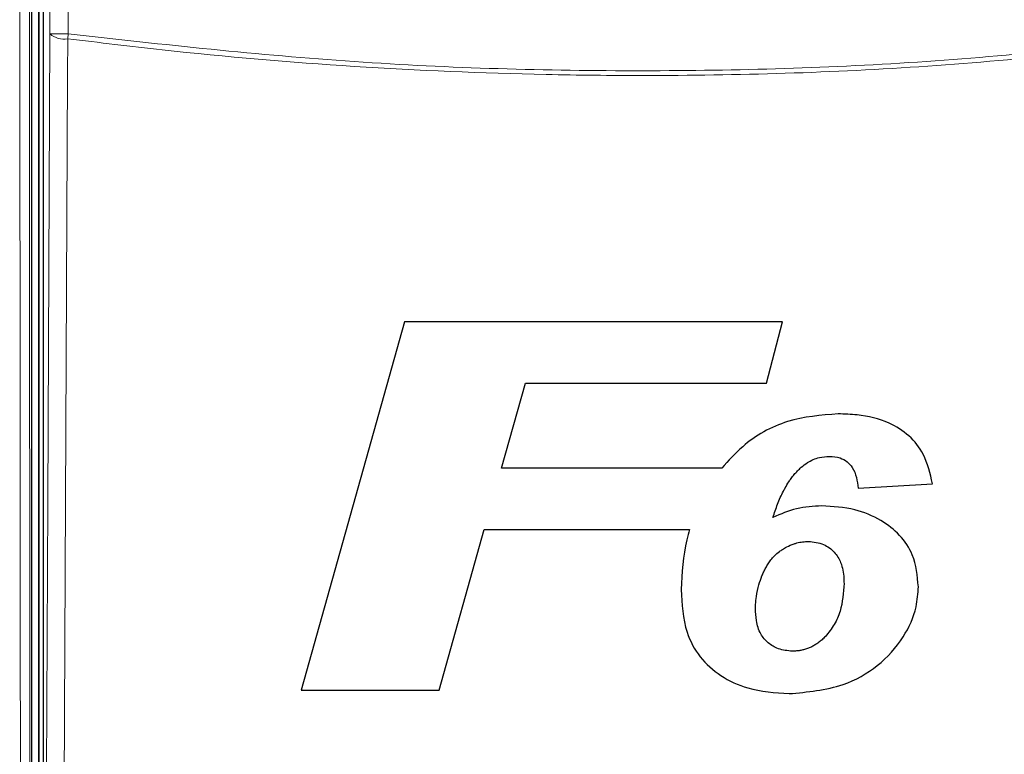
# Paper-space layout 'Blatt3' of a CAD drawing. Header units: millimetres. Extents: x 5 to 418, y 2 to 292.
# Tile 20 of 55: x 109 to 122, y 158 to 168. Entities that reach past the tile are written whole.
import ezdxf

# ---------------------------------------------------------------- set-up
doc = ezdxf.new("R2010")
doc.units = ezdxf.units.MM

psp = doc.layouts.new('Blatt3')

# ---------------------------------------------------------------- linework, layer by layer
at = {"color": 7, "linetype": 'Continuous', "lineweight": 25}
for p, q in [((108.7293, 144.1409), (108.7293, 172.3901)), ((108.8293, 144.1401), (108.8293, 172.3651)), ((108.8837, 172.2482), (108.8837, 144.2569)), ((113.7904, 164.0667), (112.3871, 159.0667)), ((118.9256, 164.0667), (113.7904, 164.0667)), ((118.7052, 163.2334), (118.9256, 164.0667)), ((115.1075, 162.0795), (115.432, 163.2334)), ((115.432, 163.2334), (118.7052, 163.2334)), ((118.0981, 162.0795), (115.1075, 162.0795)), ((119.9511, 161.8071), (120.9607, 161.868)), ((114.2631, 159.0667), (114.8741, 161.2462)), ((114.8741, 161.2462), (117.6599, 161.2462)), ((112.3871, 159.0667), (114.2631, 159.0667))]:
    psp.add_line(p, q, dxfattribs=at)
at = {"color": 7, "linetype": 'Continuous', "lineweight": 18}
for p, q in [((108.8183, 172.3651), (108.8183, 144.1401)), ((108.9754, 167.9753), (108.9754, 172.1565)), ((109.2253, 172.1565), (109.2253, 167.9753)), ((108.9754, 167.9753), (109.2253, 167.9753)), ((109.217, 167.9106), (109.2253, 167.9753))]:
    psp.add_line(p, q, dxfattribs=at)
at = {"color": 7, "linetype": 'Continuous', "lineweight": 18, "flags": 128}
for points in [[(108.9156, 155.2164), (108.9456, 161.6123), (108.9754, 167.9753)], [(109.217, 167.9106), (109.2147, 167.4277), (109.2057, 165.496), (109.1694, 157.7693), (109.1571, 155.1517)]]:
    psp.add_lwpolyline(points, dxfattribs=at)
at = {"color": 7, "linetype": 'Continuous', "lineweight": 18}
psp.add_arc((109.1651, 168.2003), 0.2943, 229.86361, 280.15468, dxfattribs=at)
for points, knots in [([(108.588, 144.0726), (108.588, 144.1558), (108.5875, 144.5716), (108.5855, 146.318), (108.5781, 153.3054), (108.5704, 162.3394), (108.5663, 170.046), (108.565, 172.4217)], [0, 0, 0, 0, 0.0088087, 0.0440433, 0.1849823, 0.7487663, 1, 1, 1, 1]), ([(108.6942, 172.4252), (108.6969, 167.6989), (108.7023, 158.2447), (108.7123, 148.8026), (108.7173, 144.0807)], [0, 0, 0, 0, 0.49991681, 1, 1, 1, 1]), ([(109.2253, 167.9753), (110.5179, 167.8326), (113.1084, 167.5467), (117.0018, 167.4401), (120.8864, 167.5502), (123.4492, 167.8334), (124.7332, 167.9753)], [0, 0, 0, 0, 0.2508222, 0.5026819, 0.7508343, 1, 1, 1, 1]), ([(124.7416, 167.9106), (123.4614, 167.7693), (120.896, 167.4862), (117.8785, 167.3991), (115.2806, 167.4241), (113.1046, 167.5181), (110.9382, 167.7004), (109.6448, 167.8583), (109.217, 167.9106)], [0, 0, 0, 0, 0.2481436, 0.4972894, 0.5811434, 0.7488807, 0.9169293, 1, 1, 1, 1])]:
    psp.add_open_spline(points, degree=3, knots=knots, dxfattribs=at)
at = {"color": 7, "linetype": 'Continuous', "lineweight": 25}
for points, knots in [([(119.6799, 162.8167), (119.4464, 162.7986), (118.9772, 162.7622), (118.4331, 162.4535), (118.1888, 162.1808), (118.0981, 162.0795)], [0, 0, 0, 0, 0.3837768, 0.7711572, 1, 1, 1, 1]), ([(120.9607, 161.868), (120.9293, 162.0059), (120.8744, 162.2465), (120.6522, 162.5317), (120.341, 162.7253), (120.0013, 162.8068), (119.7658, 162.8141), (119.6799, 162.8167)], [0, 0, 0, 0, 0.242898, 0.4237478, 0.6045665, 0.8558512, 1, 1, 1, 1]), ([(119.1781, 162.0926), (119.2053, 162.1143), (119.2781, 162.1724), (119.4099, 162.2301), (119.5152, 162.2368), (119.5612, 162.2398)], [0, 0, 0, 0, 0.251222, 0.6721781, 1, 1, 1, 1]), ([(119.5612, 162.2398), (119.6102, 162.2365), (119.6957, 162.2308), (119.8039, 162.1722), (119.8859, 162.0821), (119.932, 161.9538), (119.9446, 161.8566), (119.9511, 161.8071)], [0, 0, 0, 0, 0.2181803, 0.3806491, 0.5437188, 0.7674666, 1, 1, 1, 1]), ([(118.7943, 161.412), (118.8039, 161.4423), (118.8233, 161.5028), (118.8561, 161.5926), (118.8934, 161.6809), (118.9283, 161.7537), (118.9669, 161.826), (119.0014, 161.8832), (119.0366, 161.9338), (119.0674, 161.9748), (119.1035, 162.0197), (119.1442, 162.0609), (119.1696, 162.0846), (119.1781, 162.0926)], [0, 0, 0, 0, 0.121234, 0.2426175, 0.3642531, 0.4861176, 0.5492337, 0.675669, 0.7391648, 0.7824771, 0.869191, 0.9563022, 1, 1, 1, 1]), ([(119.4568, 161.5667), (119.3995, 161.5648), (119.2846, 161.5608), (119.0576, 161.5231), (118.8994, 161.4563), (118.7943, 161.412)], [0, 0, 0, 0, 0.2505674, 0.5016458, 1, 1, 1, 1]), ([(120.7684, 160.47), (120.755, 160.6181), (120.7318, 160.8729), (120.5241, 161.1802), (120.252, 161.3911), (119.8889, 161.542), (119.6083, 161.5581), (119.4568, 161.5667)], [0, 0, 0, 0, 0.2335403, 0.4017202, 0.5694332, 0.7676612, 1, 1, 1, 1]), ([(117.6599, 161.2462), (117.6472, 161.2006), (117.5732, 160.9352), (117.559, 160.6594), (117.5473, 160.4309)], [0, 0, 0, 0, 0.1717276, 1, 1, 1, 1]), ([(118.5569, 160.1732), (118.5574, 160.1916), (118.5588, 160.2464), (118.5678, 160.3558), (118.5979, 160.4858), (118.6355, 160.5969), (118.6681, 160.6731), (118.6959, 160.7287), (118.728, 160.7827), (118.7671, 160.8376), (118.8173, 160.8956), (118.8716, 160.9426), (118.9281, 160.981), (118.9924, 161.0177), (119.0585, 161.0462), (119.1184, 161.0648), (119.1699, 161.0774), (119.2223, 161.0835), (119.2618, 161.0853), (119.275, 161.086)], [0, 0, 0, 0, 0.0432918, 0.1291966, 0.2583283, 0.3562305, 0.4043883, 0.4527036, 0.5016711, 0.5509475, 0.6095988, 0.6793618, 0.7159854, 0.7668084, 0.849021, 0.880155, 0.9098997, 0.9698516, 1, 1, 1, 1]), ([(119.275, 161.086), (119.3463, 161.0779), (119.4786, 161.0629), (119.6326, 160.9478), (119.7314, 160.7856), (119.7565, 160.6344), (119.7584, 160.5386), (119.7588, 160.5158)], [0, 0, 0, 0, 0.2466372, 0.4576364, 0.6531619, 0.9172678, 1, 1, 1, 1]), ([(119.0121, 159.0187), (119.2627, 159.0412), (119.6922, 159.08), (120.2315, 159.378), (120.5677, 159.7558), (120.7468, 160.1399), (120.7625, 160.3789), (120.7684, 160.47)], [0, 0, 0, 0, 0.2923013, 0.501145, 0.7100044, 0.88957, 1, 1, 1, 1]), ([(119.7588, 160.5158), (119.7504, 160.3876), (119.7377, 160.1947), (119.6333, 159.9518), (119.5489, 159.8478), (119.5057, 159.7946)], [0, 0, 0, 0, 0.4920825, 0.7400991, 1, 1, 1, 1]), ([(117.5473, 160.4309), (117.5571, 160.2339), (117.5732, 159.9109), (117.7885, 159.5063), (118.0807, 159.2454), (118.4971, 159.0556), (118.8221, 159.0323), (119.0121, 159.0187)], [0, 0, 0, 0, 0.2577792, 0.422516, 0.5870403, 0.7585544, 1, 1, 1, 1]), ([(119.0564, 159.5956), (118.9917, 159.6015), (118.8733, 159.6124), (118.7242, 159.7022), (118.6138, 159.834), (118.5636, 160.0009), (118.559, 160.1188), (118.5569, 160.1732)], [0, 0, 0, 0, 0.2189956, 0.4008855, 0.5829924, 0.8075343, 1, 1, 1, 1]), ([(119.5057, 159.7946), (119.4983, 159.7873), (119.4763, 159.7651), (119.4456, 159.7366), (119.407, 159.7067), (119.3691, 159.6816), (119.3233, 159.6557), (119.2748, 159.6335), (119.2325, 159.6198), (119.1901, 159.6096), (119.1495, 159.6015), (119.1021, 159.5964), (119.0714, 159.5959), (119.0564, 159.5956)], [0, 0, 0, 0, 0.0623656, 0.1872271, 0.2499109, 0.3531076, 0.457085, 0.5621018, 0.6682266, 0.7195262, 0.819033, 0.9119276, 1, 1, 1, 1])]:
    psp.add_open_spline(points, degree=3, knots=knots, dxfattribs=at)

doc.saveas('drawing.dxf')
